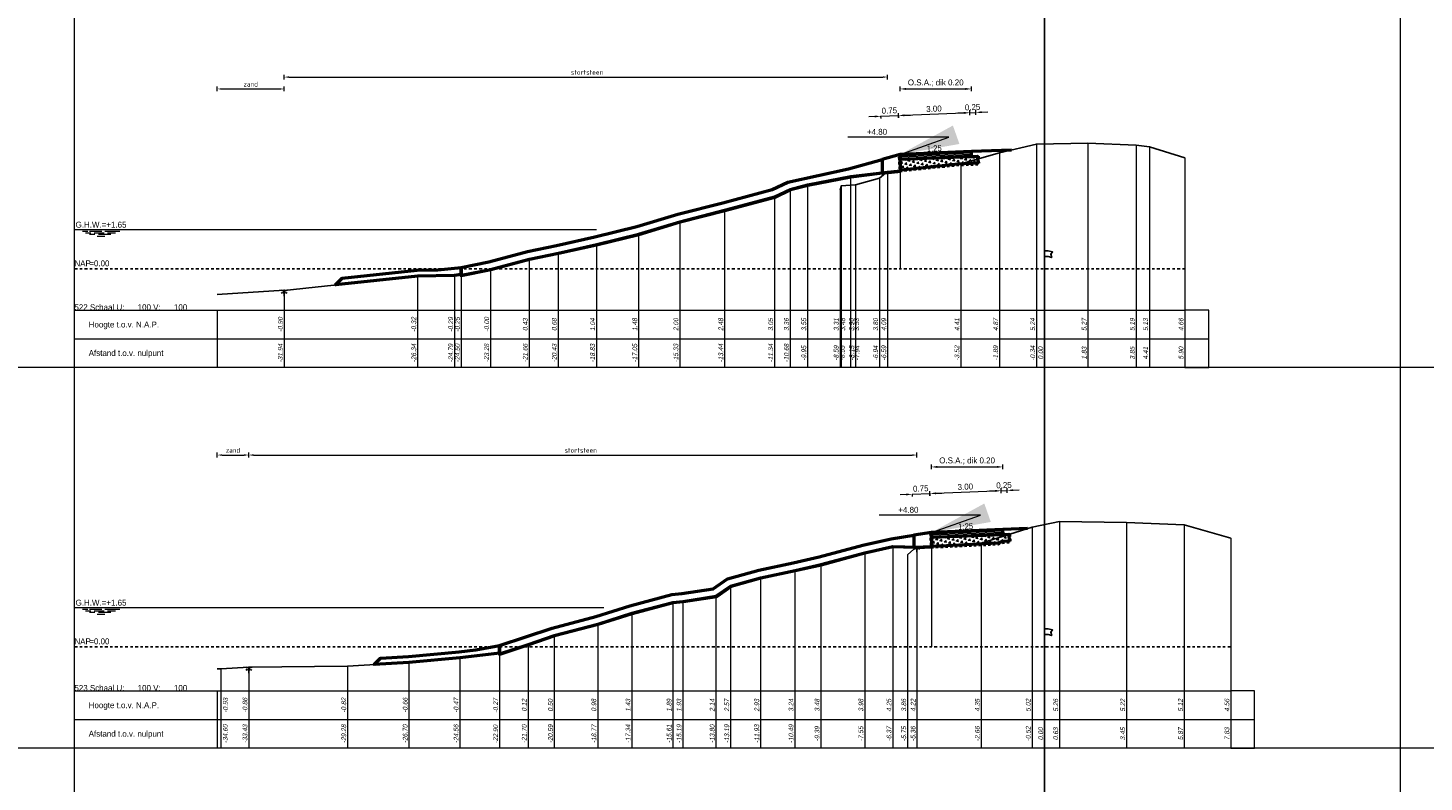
# Model space of a CAD drawing. Header units: metres. Extents: x 1155 to 1506, y 1546 to 1980.
# Tile 4 of 27: x 1250 to 1309, y 1627 to 1658. Entities that reach past the tile are written whole.
import ezdxf
from ezdxf.enums import TextEntityAlignment as Align

# ---------------------------------------------------------------- set-up
doc = ezdxf.new("R2010")
doc.units = ezdxf.units.M
doc.header["$LTSCALE"] = 0.1
doc.linetypes.add('geotextiel', pattern=[0.2, -0.1, 0.1])
doc.linetypes.add('NAP', pattern=[20, 12.5, -2.5, 2.5, -2.5])
for name, color, linetype in [('758', 7, 'Continuous'), ('BS-STORTSTEEN', 6, 'Continuous'), ('BS-ZANDLIJN', 32, 'Continuous'), ('THEORETISCHE_NULLIJN', 255, 'Continuous')]:
    doc.layers.add(name, color=color, linetype=linetype)
for name, color, linetype, lineweight in [('DP-BS-Maatvoering', 2, 'Continuous', 0), ('DP-BS-Matenbalk_verlenglijnen', 253, 'Continuous', 0), ('DP-BS-profiel', 2, 'Continuous', 25), ('DP-Matenbalk', 1, 'Continuous', 18), ('DP-Matenbalk_bestaandehoogten', 6, 'Continuous', 25), ('DP-Matenbalk_teksten', 7, 'Continuous', 25), ('DP-NAP-lijn', 6, 'NAP', 25), ('DP-NW-arcering_asfalt', 1, 'Continuous', 18), ('DP-NW-arcering_funderingslaag', 211, 'Continuous', 13), ('DP-NW-geotextiel', 3, 'geotextiel', 35), ('DP-NW-Maatvoering', 7, 'Continuous', 35), ('DP-NW-Matenbalk_verlenglijnen', 135, 'Continuous', 0), ('DP-NW-profiel', 4, 'Continuous', 50), ('DP-waterlijn', 1, 'Continuous', 13), ('DP-Waterlijn_tekst', 7, 'Continuous', 35), ('maatvoering-leadr', 7, 'Continuous', 30), ('maatvoering-lin', 7, 'Continuous', 20), ('TL-2.5mm Tekst', 7, 'Continuous', 25)]:
    doc.layers.add(name, color=color, linetype=linetype, lineweight=lineweight)
doc.styles.add('bestomschr', font='isocp.shx', dxfattribs={"width": 0.96})
doc.styles.add('dp-besthgt', font='StagCAD.ttf', dxfattribs={"oblique": 10, "height": 0.2})
doc.styles.add('GM25mm', font='StagCAD.ttf', dxfattribs={"width": 0.96, "height": 2.5})
doc.styles.add('StagCAD', font='StagCAD.ttf')
doc.dimstyles.new('best-maatv', dxfattribs={"dimscale": 0.1, "dimtxt": 2, "dimasz": 2, "dimexe": 1, "dimexo": 0, "dimgap": 1, "dimtad": 1, "dimrnd": 0.001, "dimzin": 1, "dimdsep": 46, "dimtxsty": 'bestomschr', "dimcen": 0.09, "dimclrd": 212, "dimclre": 212, "dimclrt": 2, "dimazin": 0, "dimtfac": 1, "dimtix": 1, "dimtmove": 0, "dimatfit": 3, "dimfxl": 1, "dimfxlon": 1, "dimtvp": 0.83, "dimtolj": 1, "dimtzin": 0, "dimlwd": 9, "dimlwe": 9, "dimarcsym": 0})
doc.dimstyles.new('GM-maatvoering', dxfattribs={"dimtxt": 2.5, "dimasz": 2.5, "dimexe": 1, "dimexo": 0, "dimgap": 1, "dimtad": 1, "dimrnd": 0.001, "dimzin": 1, "dimdsep": 46, "dimtxsty": 'StagCAD', "dimcen": 0.09, "dimclrd": 1, "dimclre": 1, "dimclrt": 7, "dimazin": 0, "dimtfac": 1, "dimtix": 1, "dimtmove": 0, "dimatfit": 3, "dimfxl": 1, "dimfxlon": 1, "dimtvp": 0.83, "dimtolj": 1, "dimtzin": 0, "dimlwd": 15, "dimlwe": 15, "dimarcsym": 0})

# ---------------------------------------------------------------- blocks, each defined once
blk = doc.blocks.new('83')
at = {"layer": '758'}
for points in [[(-0.156, 0), (-0.078, -0.039)], [(-0.078, -0.039), (0, 0)], [(0, 0), (0.078, -0.039)], [(0, 0), (0, -0.312)], [(0.078, -0.039), (0.156, 0)], [(-0.156, -0.156), (-0.078, -0.117)], [(0, -0.156), (-0.078, -0.117)], [(0.078, -0.117), (0, -0.156)], [(0.078, -0.117), (0.156, -0.156)]]:
    blk.add_lwpolyline(points, dxfattribs=at)
blk = doc.blocks.new('*D99')
at = {"layer": 'Defpoints', "color": 0, "transparency": 16777216}
for p in [(1287.195, 1640.465), (1287.195, 1636.628), (1259.125, 1631.55)]:
    blk.add_point(p, dxfattribs=at)
at = {"layer": 'DP-BS-Maatvoering', "color": 212, "lineweight": 9, "transparency": 16777216}
for p, q in [((1259.125, 1640.365), (1259.125, 1640.565)), ((1259.325, 1640.465), (1286.995, 1640.465)), ((1287.195, 1640.365), (1287.195, 1640.565))]:
    blk.add_line(p, q, dxfattribs=at)
at = {"layer": 'DP-BS-Maatvoering', "color": 212, "transparency": 16777216}
for points in [[(1259.325, 1640.498), (1259.325, 1640.431), (1259.125, 1640.465)], [(1286.995, 1640.498), (1286.995, 1640.431), (1287.195, 1640.465)]]:
    blk.add_solid(points, dxfattribs=at)
at = {"layer": 'DP-BS-Maatvoering', "color": 2, "transparency": 16777216, "insert": (1273.07, 1640.665), "char_height": 0.2, "attachment_point": 5, "style": 'bestomschr'}
blk.add_mtext('\\A1;stortsteen', dxfattribs=at)
blk = doc.blocks.new('*D98')
at = {"layer": 'Defpoints', "color": 0, "transparency": 16777216}
for p in [(1259.125, 1640.465), (1257.8, 1631.479), (1259.125, 1631.55)]:
    blk.add_point(p, dxfattribs=at)
at = {"layer": 'DP-BS-Maatvoering', "color": 212, "lineweight": 9, "transparency": 16777216}
for p, q in [((1257.8, 1640.365), (1257.8, 1640.565)), ((1258, 1640.465), (1258.925, 1640.465)), ((1259.125, 1640.365), (1259.125, 1640.565))]:
    blk.add_line(p, q, dxfattribs=at)
at = {"layer": 'DP-BS-Maatvoering', "color": 212, "transparency": 16777216}
for points in [[(1258, 1640.498), (1258, 1640.431), (1257.8, 1640.465)], [(1258.925, 1640.498), (1258.925, 1640.431), (1259.125, 1640.465)]]:
    blk.add_solid(points, dxfattribs=at)
at = {"layer": 'DP-BS-Maatvoering', "color": 2, "transparency": 16777216, "insert": (1258.462, 1640.665), "char_height": 0.2, "attachment_point": 5, "style": 'bestomschr'}
blk.add_mtext('\\A1;zand', dxfattribs=at)
blk = doc.blocks.new('*D97')
at = {"layer": 'Defpoints', "color": 0, "transparency": 16777216}
for p in [(1285.964, 1656.351), (1285.964, 1652.384), (1260.611, 1647.391)]:
    blk.add_point(p, dxfattribs=at)
at = {"layer": 'DP-BS-Maatvoering', "color": 212, "lineweight": 9, "transparency": 16777216}
for p, q in [((1260.611, 1656.251), (1260.611, 1656.451)), ((1285.964, 1656.251), (1285.964, 1656.451)), ((1260.811, 1656.351), (1285.764, 1656.351))]:
    blk.add_line(p, q, dxfattribs=at)
at = {"layer": 'DP-BS-Maatvoering', "color": 212, "transparency": 16777216}
for points in [[(1260.811, 1656.384), (1260.811, 1656.317), (1260.611, 1656.351)], [(1285.764, 1656.384), (1285.764, 1656.317), (1285.964, 1656.351)]]:
    blk.add_solid(points, dxfattribs=at)
at = {"layer": 'DP-BS-Maatvoering', "color": 2, "transparency": 16777216, "insert": (1273.335, 1656.551), "char_height": 0.2, "attachment_point": 5, "style": 'bestomschr'}
blk.add_mtext('\\A1;stortsteen', dxfattribs=at)
blk = doc.blocks.new('*D96')
at = {"layer": 'Defpoints', "color": 0, "transparency": 16777216}
for p in [(1260.611, 1655.851), (1257.8, 1647.217), (1260.611, 1647.391)]:
    blk.add_point(p, dxfattribs=at)
at = {"layer": 'DP-BS-Maatvoering', "color": 212, "lineweight": 9, "transparency": 16777216}
for p, q in [((1257.8, 1655.751), (1257.8, 1655.951)), ((1258, 1655.851), (1260.411, 1655.851)), ((1260.611, 1655.751), (1260.611, 1655.951))]:
    blk.add_line(p, q, dxfattribs=at)
at = {"layer": 'DP-BS-Maatvoering', "color": 212, "transparency": 16777216}
for points in [[(1258, 1655.884), (1258, 1655.817), (1257.8, 1655.851)], [(1260.411, 1655.884), (1260.411, 1655.817), (1260.611, 1655.851)]]:
    blk.add_solid(points, dxfattribs=at)
at = {"layer": 'DP-BS-Maatvoering', "color": 2, "transparency": 16777216, "insert": (1259.205, 1656.051), "char_height": 0.2, "attachment_point": 5, "style": 'bestomschr'}
blk.add_mtext('\\A1;zand', dxfattribs=at)
blk = doc.blocks.new('131', base_point=(1177.325884, 0))
at = {"layer": 'THEORETISCHE_NULLIJN'}
blk.add_lwpolyline([(1177.325884, 0), (1177.325884, 0.5), (1177.450884, 0.5), (1177.607134, 0.46875), (1177.544634, 0.40625), (1177.575884, 0.3125), (1177.450884, 0.34375), (1177.325884, 0.34375)], dxfattribs=at)
blk = doc.blocks.new('*D52')
at = {"layer": 'Defpoints', "color": 0, "transparency": 16777216}
for p in [(2.932, 6.557), (0, 4.8), (2.998, 4.92)]:
    blk.add_point(p, dxfattribs=at)
at = {"layer": 'maatvoering-lin', "color": 1, "lineweight": 15, "transparency": 16777216}
for p, q in [((-0.061, 6.337), (-0.069, 6.537)), ((0.184, 6.447), (2.682, 6.547)), ((2.936, 6.457), (2.928, 6.657))]:
    blk.add_line(p, q, dxfattribs=at)
at = {"layer": 'maatvoering-lin', "color": 1, "transparency": 16777216}
for points in [[(0.183, 6.489), (0.186, 6.406), (-0.065, 6.437)], [(2.681, 6.589), (2.684, 6.506), (2.932, 6.557)]]:
    blk.add_solid(points, dxfattribs=at)
at = {"layer": 'maatvoering-lin', "color": 7, "transparency": 16777216, "insert": (1.424, 6.722), "char_height": 0.25, "attachment_point": 5, "rotation": 2.29061, "style": 'StagCAD'}
blk.add_mtext('\\A1;3.00', dxfattribs=at)
blk = doc.blocks.new('*D53')
at = {"layer": 'Defpoints', "color": 0, "transparency": 16777216}
for p in [(3.182, 6.567), (3.006, 4.72), (3.255, 4.73)]:
    blk.add_point(p, dxfattribs=at)
at = {"layer": 'maatvoering-lin', "color": 1, "lineweight": 15, "transparency": 16777216}
for p, q in [((2.682, 6.547), (2.433, 6.537)), ((2.936, 6.457), (2.928, 6.657)), ((2.932, 6.557), (3.182, 6.567)), ((3.186, 6.467), (3.178, 6.667)), ((3.432, 6.577), (3.682, 6.587))]:
    blk.add_line(p, q, dxfattribs=at)
at = {"layer": 'maatvoering-lin', "color": 1, "transparency": 16777216}
for points in [[(2.681, 6.589), (2.684, 6.506), (2.932, 6.557)], [(3.43, 6.619), (3.433, 6.536), (3.182, 6.567)]]:
    blk.add_solid(points, dxfattribs=at)
at = {"layer": 'maatvoering-lin', "color": 7, "transparency": 16777216, "insert": (3.048, 6.787), "char_height": 0.25, "attachment_point": 5, "rotation": 2.29061, "style": 'StagCAD'}
blk.add_mtext('\\A1;0.25', dxfattribs=at)
blk = doc.blocks.new('*D54')
at = {"layer": 'Defpoints', "color": 0, "transparency": 16777216}
for p in [(2.998, 7.555), (0, 4.8), (2.998, 4.92)]:
    blk.add_point(p, dxfattribs=at)
at = {"layer": 'DP-NW-Maatvoering', "color": 1, "lineweight": 15, "transparency": 16777216}
for p, q in [((0, 7.455), (0, 7.655)), ((2.998, 7.455), (2.998, 7.655)), ((0.25, 7.555), (2.748, 7.555))]:
    blk.add_line(p, q, dxfattribs=at)
at = {"layer": 'DP-NW-Maatvoering', "color": 1, "transparency": 16777216}
for points in [[(0.25, 7.597), (0.25, 7.513), (0, 7.555)], [(2.748, 7.597), (2.748, 7.513), (2.998, 7.555)]]:
    blk.add_solid(points, dxfattribs=at)
at = {"layer": 'DP-NW-Maatvoering', "color": 7, "transparency": 16777216, "insert": (1.499, 7.805), "char_height": 0.25, "attachment_point": 5, "style": 'StagCAD'}
blk.add_mtext('\\A1;O.S.A.; dik 0.20 ', dxfattribs=at)
blk = doc.blocks.new('*D55')
at = {"layer": 'Defpoints', "color": 0, "transparency": 16777216}
for p in [(-0.815, 6.407), (-0.065, 6.437), (-0.065, 6.437)]:
    blk.add_point(p, dxfattribs=at)
at = {"layer": 'maatvoering-lin', "color": 1, "lineweight": 15, "transparency": 16777216}
for p, q in [((0.184, 6.447), (0.434, 6.457)), ((-1.065, 6.397), (-1.314, 6.387)), ((-0.815, 6.407), (-0.065, 6.437)), ((-0.815, 6.407), (-0.811, 6.308)), ((-0.065, 6.437), (-0.061, 6.337))]:
    blk.add_line(p, q, dxfattribs=at)
at = {"layer": 'maatvoering-lin', "color": 1, "transparency": 16777216}
for points in [[(0.183, 6.489), (0.186, 6.406), (-0.065, 6.437)], [(-1.066, 6.439), (-1.063, 6.356), (-0.815, 6.407)]]:
    blk.add_solid(points, dxfattribs=at)
at = {"layer": 'maatvoering-lin', "color": 7, "transparency": 16777216, "insert": (-0.449, 6.647), "char_height": 0.25, "attachment_point": 5, "rotation": 2.29061, "style": 'StagCAD'}
blk.add_mtext('\\A1;0.75', dxfattribs=at)
blk = doc.blocks.new('*U24')
at = {"layer": 'DP-NAP-lijn'}
blk.add_line((0, 0), (466.53, 0), dxfattribs=at)
at = {"layer": 'DP-waterlijn'}
for p, q in [((0, 16.5), (219.36, 16.5)), ((3.38, 15.8), (5.63, 15.8)), ((4.71, 15.1), (6.95, 15.1)), ((6.33, 15.8), (11.56, 15.8)), ((8.57, 14.4), (6.38, 14.4)), ((8.25, 15.1), (12.51, 15.1)), ((9.6, 13.7), (12.74, 13.7)), ((15.31, 14.4), (10.04, 14.4)), ((12.73, 15.8), (19.08, 15.8)), ((13.84, 15.1), (17.21, 15.1))]:
    blk.add_line(p, q, dxfattribs=at)
at = {"layer": 'DP-NAP-lijn', "style": 'StagCAD'}
blk.add_text('NAP', height=2.5, dxfattribs=at).set_placement((0, 1))
blk.add_attdef('NAPLIJN', (6.25, 1), '', height=2.5, dxfattribs=at)
at = {"layer": 'DP-Waterlijn_tekst', "style": 'StagCAD'}
blk.add_attdef('WP', text='', height=2.5, dxfattribs=at).set_placement((11.17, 16.5), align=Align.BOTTOM_CENTER)
blk = doc.blocks.new('*U23')
at = {"layer": 'DP-NAP-lijn'}
blk.add_line((0, 0), (485.8, 0), dxfattribs=at)
at = {"layer": 'DP-waterlijn'}
for p, q in [((0, 16.5), (222.4, 16.5)), ((3.38, 15.8), (5.63, 15.8)), ((4.71, 15.1), (6.95, 15.1)), ((6.33, 15.8), (11.56, 15.8)), ((8.57, 14.4), (6.38, 14.4)), ((8.25, 15.1), (12.51, 15.1)), ((9.6, 13.7), (12.74, 13.7)), ((15.31, 14.4), (10.04, 14.4)), ((12.73, 15.8), (19.08, 15.8)), ((13.84, 15.1), (17.21, 15.1))]:
    blk.add_line(p, q, dxfattribs=at)
at = {"layer": 'DP-NAP-lijn', "style": 'StagCAD'}
blk.add_text('NAP', height=2.5, dxfattribs=at).set_placement((0, 1))
blk.add_attdef('NAPLIJN', (6.25, 1), '', height=2.5, dxfattribs=at)
at = {"layer": 'DP-Waterlijn_tekst', "style": 'StagCAD'}
blk.add_attdef('WP', text='', height=2.5, dxfattribs=at).set_placement((11.17, 16.5), align=Align.BOTTOM_CENTER)
blk = doc.blocks.new('dwp2')
at = {"layer": 'DP-NW-arcering_asfalt'}
for points in [[(0.002, 4.75), (3.002, 4.87)], [(0.004, 4.7), (3.004, 4.82)], [(0.006, 4.65), (3.006, 4.77)]]:
    blk.add_lwpolyline(points, dxfattribs=at)
at = {"layer": 'DP-NW-Matenbalk_verlenglijnen'}
blk.add_line((0, 4.8), (0, 0), dxfattribs=at)
at = {"layer": 'DP-NW-profiel'}
blk.add_lwpolyline([(3.008, 4.72), (3, 4.92), (0, 4.8), (0.008, 4.6)], close=True, dxfattribs=at)
at = {"layer": 'maatvoering-leadr', "color": 7, "insert": (-0.544, 5.624), "char_height": 0.25, "attachment_point": 9, "style": 'StagCAD'}
blk.add_mtext('\\A1;+4.80', dxfattribs=at)
at = {"layer": 'TL-2.5mm Tekst', "style": 'GM25mm', "width": 0.96}
blk.add_text('1:25', height=0.25, rotation=2.29061, dxfattribs=at).set_placement((1.446, 4.858), align=Align.BOTTOM_CENTER)
at = {"layer": 'DP-NW-Maatvoering'}
dim = blk.add_linear_dim(base=(2.998, 7.555), p1=(0, 4.8), p2=(2.998, 4.92), text='O.S.A.; dik 0.20 ', dimstyle='GM-maatvoering', dxfattribs=at)
dim.commit()
dim.dimension.update_dxf_attribs({"geometry": '*D54', "text_midpoint": (1.499, 7.805)})
at = {"layer": 'maatvoering-lin'}
for p1, p2, distance, picture, middle in [((-0.815, 6.407), (-0.065, 6.437), 0, '*D55', (-0.449, 6.647)), ((0, 4.8), (2.998, 4.92), 1.639, '*D52', (1.424, 6.722))]:
    dim = blk.add_aligned_dim(p1=p1, p2=p2, distance=distance, dimstyle='GM-maatvoering', dxfattribs=at)
    dim.commit()
    dim.dimension.update_dxf_attribs({"geometry": picture, "text_midpoint": middle})
dim = blk.add_aligned_dim(p1=(3.006, 4.72), p2=(3.255, 4.73), distance=1.839, dimstyle='GM-maatvoering', override={"dimtad": 3}, dxfattribs=at)
dim.commit()
dim.dimension.update_dxf_attribs({"geometry": '*D53', "text_midpoint": (3.048, 6.787)})
at = {"layer": 'maatvoering-leadr', "annotation_type": 0, "has_hookline": 1, "hookline_direction": 1, "text_width": 0.75}
blk.add_leader([(0, 4.8), (2.056, 5.524), (-0.444, 5.524)], dimstyle='GM-maatvoering', override={"dimscale": 0, "dimgap": 1, "dimtad": 1}, dxfattribs=at)

msp = doc.modelspace()

# ---------------------------------------------------------------- hatches: boundary and pattern name
at = {"layer": 'DP-NW-arcering_funderingslaag'}
h = msp.add_hatch(dxfattribs=at)
h.set_pattern_fill('TRIANG', color=256, scale=0.02, angle=45)
h.set_pattern_definition([(105, (-5.18502, 0), (-0.18400887, 0.049305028), [0.09525, -0.09525]), (165, (-5.18502, 0), (-0.134703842, -0.134703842), [0.09525, -0.09525]), (45, (-5.27703, 0.02465), (-0.049305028, 0.18400887), [0.09525, -0.09525])])
h.paths.add_polyline_path([(1286.512, 1652.441), (1286.493, 1652.896), (1289.491, 1653.016), (1289.743, 1653.026), (1289.755, 1652.726), (1288.907, 1652.692)])
h = msp.add_hatch(dxfattribs=at)
h.set_pattern_fill('TRIANG', color=256, scale=0.02, angle=45)
h.set_pattern_definition([(105, (-22.64123, 0), (-0.18400887, 0.049305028), [0.09525, -0.09525]), (165, (-22.64123, 0), (-0.134703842, -0.134703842), [0.09525, -0.09525]), (45, (-22.73324, 0.02465), (-0.049305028, 0.18400887), [0.09525, -0.09525])])
h.paths.add_polyline_path([(1287.828, 1636.629), (1287.812, 1637.01), (1290.81, 1637.13), (1291.062, 1637.14), (1291.074, 1636.84), (1290.829, 1636.83), (1290.594, 1636.756), (1287.895, 1636.628)])

# ---------------------------------------------------------------- linework, layer by layer
at = {"layer": 'BS-STORTSTEEN'}
for points in [[(1260.611, 1647.382), (1266.218, 1647.979), (1267.769, 1648.01), (1268.05, 1648.047), (1269.277, 1648.291), (1270.9, 1648.728), (1272.12, 1648.978), (1273.726, 1649.339), (1275.504, 1649.775), (1277.229, 1650.297), (1279.115, 1650.779), (1281.211, 1651.343), (1281.871, 1651.656), (1282.603, 1651.844), (1284.404, 1652.199), (1285.964, 1652.384)], [(1259.125, 1631.55), (1263.275, 1631.59), (1265.855, 1631.751), (1267.994, 1631.94), (1269.655, 1632.14), (1270.857, 1632.534), (1271.96, 1632.908), (1273.783, 1633.392), (1275.216, 1633.844), (1276.944, 1634.302), (1277.361, 1634.343), (1278.753, 1634.555), (1279.366, 1634.982), (1280.627, 1635.336), (1282.066, 1635.647), (1283.159, 1635.89), (1285.001, 1636.389), (1286.182, 1636.656), (1287.195, 1636.628)]]:
    msp.add_lwpolyline(points, dxfattribs=at)
at = {"layer": 'BS-ZANDLIJN'}
for points in [[(1257.8, 1647.217), (1260.611, 1647.391)], [(1257.8, 1631.479), (1257.95, 1631.479), (1259.125, 1631.55)]]:
    msp.add_lwpolyline(points, dxfattribs=at)
at = {"layer": 'Defpoints', "color": 5}
msp.add_lwpolyline([(1292.557, 1545.747), (1292.557, 1980.151)], dxfattribs=at)
at = {"layer": 'Defpoints', "color": 143, "lineweight": 0, "ltscale": 5, "flags": 128}
msp.add_lwpolyline([(1251.8, 1690.593), (1307.5, 1690.593), (1307.5, 1610.593), (1251.8, 1610.593)], close=True, dxfattribs=at)
at = {"layer": 'Defpoints', "color": 250, "lineweight": 0}
for points in [[(1339.966, 1644.151), (1208.8, 1644.151)], [(1339.966, 1628.151), (1208.8, 1628.151)]]:
    msp.add_lwpolyline(points, dxfattribs=at)
at = {"layer": 'DP-BS-Matenbalk_verlenglijnen'}
for points in [[(1292.217, 1653.534), (1292.217, 1644.151)], [(1294.381, 1653.566), (1294.381, 1644.151)], [(1290.662, 1653.163), (1290.662, 1644.151)], [(1296.403, 1653.484), (1296.403, 1644.151)], [(1296.963, 1653.425), (1296.963, 1644.151)], [(1298.452, 1652.952), (1298.452, 1644.151)], [(1285.964, 1652.384), (1285.964, 1644.151)], [(1289.036, 1652.706), (1289.036, 1644.151)], [(1282.603, 1651.844), (1282.603, 1644.151)], [(1284.009, 1651.773), (1284.009, 1644.151)], [(1284.404, 1652.199), (1284.404, 1644.151)], [(1284.616, 1651.822), (1284.616, 1644.151)], [(1285.618, 1652.096), (1285.618, 1644.151)], [(1281.211, 1651.343), (1281.211, 1644.151)], [(1281.871, 1651.656), (1281.871, 1644.151)], [(1283.963, 1651.606), (1283.963, 1644.151)], [(1279.115, 1650.779), (1279.115, 1644.151)], [(1277.229, 1650.297), (1277.229, 1644.151)], [(1275.504, 1649.775), (1275.504, 1644.151)], [(1272.12, 1648.978), (1272.12, 1644.151)], [(1273.726, 1649.339), (1273.726, 1644.151)], [(1269.277, 1648.291), (1269.277, 1644.151)], [(1270.9, 1648.728), (1270.9, 1644.151)], [(1292.557, 1648.296), (1292.557, 1644.151)], [(1266.218, 1647.979), (1266.218, 1644.151)], [(1267.769, 1648.01), (1267.769, 1644.151)], [(1268.05, 1648.047), (1268.05, 1644.151)], [(1260.611, 1647.391), (1260.611, 1644.151)], [(1260.611, 1647.382), (1260.611, 1644.151)], [(1293.187, 1637.674), (1293.187, 1628.151)], [(1292.031, 1637.433), (1292.031, 1628.151)], [(1296, 1637.626), (1296, 1628.151)], [(1298.427, 1637.531), (1298.427, 1628.151)], [(1286.182, 1636.656), (1286.182, 1628.151)], [(1287.195, 1636.628), (1287.195, 1628.151)], [(1289.894, 1636.756), (1289.894, 1628.151)], [(1300.379, 1636.972), (1300.379, 1628.151)], [(1285.001, 1636.389), (1285.001, 1628.151)], [(1286.801, 1636.269), (1286.801, 1628.151)], [(1280.627, 1635.336), (1280.627, 1628.151)], [(1282.066, 1635.647), (1282.066, 1628.151)], [(1283.159, 1635.89), (1283.159, 1628.151)], [(1279.366, 1634.982), (1279.366, 1628.151)], [(1276.944, 1634.302), (1276.944, 1628.151)], [(1277.361, 1634.343), (1277.361, 1628.151)], [(1278.753, 1634.555), (1278.753, 1628.151)], [(1275.216, 1633.844), (1275.216, 1628.151)], [(1273.783, 1633.392), (1273.783, 1628.151)], [(1270.857, 1632.534), (1270.857, 1628.151)], [(1271.96, 1632.908), (1271.96, 1628.151)], [(1292.557, 1632.41), (1292.557, 1628.151)], [(1267.994, 1631.94), (1267.994, 1628.151)], [(1269.655, 1632.14), (1269.655, 1628.151)], [(1257.95, 1631.479), (1257.95, 1628.151)], [(1259.125, 1631.55), (1259.125, 1628.151)], [(1263.275, 1631.59), (1263.275, 1628.151)], [(1265.855, 1631.751), (1265.855, 1628.151)]]:
    msp.add_lwpolyline(points, dxfattribs=at)
at = {"layer": 'DP-BS-profiel'}
for points in [[(1283.963, 1651.606), (1284.009, 1651.773), (1284.616, 1651.822), (1285.618, 1652.096), (1285.964, 1652.384), (1289.036, 1652.706), (1290.662, 1653.163), (1292.217, 1653.534), (1294.381, 1653.566), (1296.403, 1653.484), (1296.963, 1653.425), (1298.452, 1652.952)], [(1286.801, 1636.269), (1287.195, 1636.628), (1289.894, 1636.756), (1292.031, 1637.433), (1293.187, 1637.674), (1296, 1637.626), (1298.427, 1637.531), (1300.379, 1636.972)]]:
    msp.add_lwpolyline(points, dxfattribs=at)
at = {"layer": 'DP-Matenbalk'}
for points in [[(1257.8, 1644.151), (1251.8, 1644.151), (1251.8, 1646.551), (1257.8, 1646.551)], [(1257.8, 1646.551), (1298.452, 1646.551)], [(1257.8, 1646.551), (1257.8, 1644.151)], [(1298.452, 1644.151), (1299.452, 1644.151), (1299.452, 1646.551), (1298.452, 1646.551)], [(1251.8, 1645.351), (1257.8, 1645.351)], [(1257.8, 1645.351), (1298.452, 1645.351)], [(1298.452, 1645.351), (1299.452, 1645.351)], [(1298.452, 1644.151), (1257.8, 1644.151)], [(1257.8, 1628.151), (1251.8, 1628.151), (1251.8, 1630.551), (1257.8, 1630.551)], [(1257.8, 1630.551), (1300.379, 1630.551)], [(1257.8, 1630.551), (1257.8, 1628.151)], [(1300.379, 1628.151), (1301.379, 1628.151), (1301.379, 1630.551), (1300.379, 1630.551)], [(1251.8, 1629.351), (1257.8, 1629.351)], [(1257.8, 1629.351), (1300.379, 1629.351)], [(1300.379, 1629.351), (1301.379, 1629.351)], [(1300.379, 1628.151), (1257.8, 1628.151)]]:
    msp.add_lwpolyline(points, dxfattribs=at)
at = {"layer": 'DP-NW-geotextiel', "ltscale": 10, "flags": 128}
for points in [[(1289.793, 1653.028), (1289.807, 1652.678), (1288.917, 1652.643), (1286.464, 1652.386), (1286.436, 1653.082)], [(1291.112, 1637.142), (1291.126, 1636.792), (1290.838, 1636.78), (1290.603, 1636.706), (1287.896, 1636.577), (1287.78, 1636.581), (1287.755, 1637.202)]]:
    msp.add_lwpolyline(points, dxfattribs=at)
at = {"layer": 'DP-NW-profiel'}
for points in [[(1286.513, 1652.398), (1286.493, 1652.896), (1286.485, 1653.096), (1285.741, 1652.891), (1285.741, 1652.307)], [(1286.512, 1652.441), (1286.493, 1652.896), (1289.491, 1653.016), (1289.743, 1653.026), (1289.755, 1652.726), (1288.907, 1652.692)], [(1268.05, 1648.047), (1267.769, 1648.01), (1266.218, 1647.979), (1262.771, 1647.612), (1263.053, 1647.893), (1266.202, 1648.228), (1267.07, 1648.244), (1268.05, 1648.352)], [(1287.829, 1636.608), (1287.812, 1637.01), (1287.804, 1637.21), (1287.06, 1637.094), (1287.06, 1636.581), (1287.196, 1636.577)], [(1287.828, 1636.629), (1287.812, 1637.01), (1290.81, 1637.13), (1291.062, 1637.14), (1291.074, 1636.84), (1290.829, 1636.83), (1290.594, 1636.756), (1287.895, 1636.628)], [(1269.655, 1632.14), (1267.994, 1631.94), (1265.855, 1631.751), (1264.392, 1631.659), (1264.66, 1631.926), (1265.836, 1632), (1267.968, 1632.188), (1268.664, 1632.272), (1269.655, 1632.455)]]:
    msp.add_lwpolyline(points, close=True, dxfattribs=at)
for points in [[(1291.166, 1653.283), (1289.485, 1653.216)], [(1285.741, 1652.307), (1284.412, 1652.149), (1282.614, 1651.795), (1281.888, 1651.608), (1281.228, 1651.295), (1279.128, 1650.73), (1277.243, 1650.248), (1275.517, 1649.726), (1273.738, 1649.29), (1272.131, 1648.929), (1270.912, 1648.679), (1269.289, 1648.242), (1268.05, 1647.996), (1268.05, 1648.352), (1269.209, 1648.583), (1270.831, 1649.02), (1272.057, 1649.271), (1273.658, 1649.631), (1275.425, 1650.064), (1277.149, 1650.586), (1279.039, 1651.069), (1281.106, 1651.625), (1281.768, 1651.939), (1284.325, 1652.488), (1285.741, 1652.891)], [(1287.06, 1636.581), (1286.187, 1636.605), (1285.013, 1636.34), (1283.171, 1635.841), (1282.077, 1635.598), (1280.639, 1635.287), (1279.388, 1634.936), (1278.772, 1634.507), (1277.367, 1634.293), (1276.953, 1634.252), (1275.23, 1633.795), (1273.797, 1633.343), (1271.974, 1632.86), (1270.872, 1632.486), (1269.655, 1632.087), (1269.655, 1632.455), (1270.762, 1632.818), (1271.873, 1633.195), (1273.7, 1633.68), (1275.132, 1634.132), (1276.891, 1634.598), (1277.323, 1634.64), (1278.639, 1634.841), (1279.236, 1635.257), (1280.555, 1635.627), (1282.002, 1635.94), (1283.088, 1636.181), (1284.929, 1636.68), (1286.111, 1636.947), (1287.06, 1637.094)], [(1291.836, 1637.371), (1290.804, 1637.33)]]:
    msp.add_lwpolyline(points, dxfattribs=at)

# ---------------------------------------------------------------- block references
at = {"layer": '758', "xscale": 0.8, "yscale": 0.8, "zscale": 0.8}
for p in [(1260.611, 1647.391), (1287.195, 1636.628), (1259.125, 1631.55)]:
    msp.add_blockref('83', p, dxfattribs=at)
at = {"layer": 'DP-NAP-lijn', "xscale": 0.1, "yscale": 0.1, "zscale": 0.1}
for name, p in [('*U24', (1251.8, 1648.296)), ('*U23', (1251.8, 1632.41))]:
    msp.add_blockref(name, p, dxfattribs=at).add_auto_attribs({'WP': 'G.H.W.=+1.65', 'NAPLIJN': '=0.00'})
at = {"layer": 'DP-NW-profiel'}
for p in [(1286.485, 1648.296), (1287.804, 1632.41)]:
    msp.add_blockref('dwp2', p, dxfattribs=at)
at = {"layer": 'THEORETISCHE_NULLIJN', "xscale": 1.199999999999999, "yscale": 1.5, "zscale": 1.199999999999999}
for p in [(1292.557, 1648.296), (1292.557, 1632.41)]:
    msp.add_blockref('131', p, dxfattribs=at)

# ---------------------------------------------------------------- texts
at = {"layer": 'DP-Matenbalk_bestaandehoogten', "style": 'dp-besthgt', "oblique": 10}
for s, p in [('-0.90', (1260.611, 1645.951)), ('-0.32', (1266.218, 1645.951)), ('-0.29', (1267.769, 1645.951)), ('-0.25', (1268.05, 1645.951)), ('-0.00', (1269.277, 1645.951)), ('0.43', (1270.9, 1645.951)), ('0.68', (1272.12, 1645.951)), ('1.04', (1273.729, 1645.951)), ('1.48', (1275.504, 1645.951)), ('2.00', (1277.229, 1645.951)), ('2.48', (1279.115, 1645.951)), ('3.05', (1281.211, 1645.951)), ('3.36', (1281.871, 1645.951)), ('3.55', (1282.603, 1645.951)), ('3.31', (1283.963, 1645.951)), ('3.48', (1284.24, 1645.951)), ('3.90', (1284.606, 1645.942)), ('3.53', (1284.821, 1645.951)), ('3.80', (1285.618, 1645.951)), ('4.09', (1285.964, 1645.951)), ('4.41', (1289.036, 1645.951)), ('4.87', (1290.662, 1645.951)), ('5.24', (1292.217, 1645.951)), ('5.27', (1294.381, 1645.951)), ('5.19', (1296.403, 1645.951)), ('5.13', (1296.963, 1645.951)), ('4.66', (1298.452, 1645.951)), ('-31.94', (1260.611, 1644.751)), ('-31.94', (1260.611, 1644.751)), ('-26.34', (1266.218, 1644.751)), ('-24.79', (1267.769, 1644.751)), ('-24.50', (1268.05, 1644.751)), ('-23.28', (1269.277, 1644.751)), ('-21.66', (1270.9, 1644.751)), ('-20.43', (1272.12, 1644.751)), ('-18.83', (1273.726, 1644.751)), ('-17.05', (1275.504, 1644.751)), ('-15.33', (1277.229, 1644.751)), ('-13.44', (1279.115, 1644.751)), ('-11.34', (1281.211, 1644.751)), ('-10.68', (1281.871, 1644.751)), ('-9.95', (1282.603, 1644.751)), ('-8.59', (1283.963, 1644.751)), ('-8.55', (1284.217, 1644.751)), ('-8.15', (1284.62, 1644.751)), ('-7.94', (1284.84, 1644.751)), ('-6.94', (1285.618, 1644.751)), ('-6.59', (1285.964, 1644.751)), ('-3.52', (1289.036, 1644.751)), ('-1.89', (1290.662, 1644.751)), ('-0.34', (1292.217, 1644.751)), ('0.00', (1292.557, 1644.751)), ('1.83', (1294.381, 1644.751)), ('3.85', (1296.403, 1644.751)), ('4.41', (1296.963, 1644.751)), ('5.90', (1298.452, 1644.751)), ('-0.93', (1258.301, 1629.951)), ('-0.86', (1259.125, 1629.951)), ('-0.82', (1263.275, 1629.951)), ('-0.66', (1265.855, 1629.951)), ('-0.47', (1267.994, 1629.951)), ('-0.27', (1269.655, 1629.938)), ('0.12', (1270.857, 1629.951)), ('0.50', (1271.96, 1629.951)), ('0.98', (1273.783, 1629.951)), ('1.43', (1275.216, 1629.951)), ('1.89', (1276.944, 1629.951)), ('1.93', (1277.361, 1629.951)), ('2.14', (1278.753, 1629.951)), ('2.57', (1279.366, 1629.951)), ('2.93', (1280.627, 1629.951)), ('3.24', (1282.066, 1629.951)), ('3.48', (1283.159, 1629.951)), ('3.98', (1285.001, 1629.951)), ('4.25', (1286.182, 1629.951)), ('3.86', (1286.801, 1629.951)), ('4.22', (1287.195, 1629.951)), ('4.35', (1289.894, 1629.951)), ('5.02', (1292.031, 1629.951)), ('5.26', (1293.187, 1629.951)), ('5.22', (1296, 1629.951)), ('5.12', (1298.427, 1629.951)), ('4.56', (1300.379, 1629.951)), ('-34.60', (1258.301, 1628.751)), ('-33.43', (1259.125, 1628.751)), ('-29.28', (1263.275, 1628.751)), ('-26.70', (1265.855, 1628.751)), ('-24.56', (1267.994, 1628.751)), ('-22.90', (1269.654, 1628.737)), ('-21.70', (1270.857, 1628.751)), ('-20.59', (1271.96, 1628.751)), ('-18.77', (1273.783, 1628.751)), ('-17.34', (1275.216, 1628.751)), ('-15.61', (1276.944, 1628.751)), ('-15.19', (1277.361, 1628.751)), ('-13.80', (1278.753, 1628.751)), ('-13.19', (1279.366, 1628.751)), ('-11.93', (1280.627, 1628.751)), ('-10.49', (1282.066, 1628.751)), ('-9.39', (1283.159, 1628.751)), ('-7.55', (1285.001, 1628.751)), ('-6.37', (1286.182, 1628.751)), ('-5.75', (1286.801, 1628.751)), ('-5.36', (1287.195, 1628.751)), ('-2.66', (1289.894, 1628.751)), ('-0.52', (1292.031, 1628.751)), ('0.00', (1292.557, 1628.751)), ('0.63', (1293.187, 1628.751)), ('3.45', (1296, 1628.751)), ('5.87', (1298.427, 1628.751)), ('7.83', (1300.379, 1628.751))]:
    msp.add_text(s, height=0.2, rotation=90, dxfattribs=at).set_placement(p, align=Align.BOTTOM_CENTER)
at = {"layer": 'DP-Matenbalk_teksten', "style": 'StagCAD'}
for s, p in [('522 Schaal U:      100 V:      100', (1251.8, 1646.551)), ('523 Schaal U:      100 V:      100', (1251.8, 1630.551))]:
    msp.add_text(s, height=0.25, dxfattribs=at).set_placement(p)
for s, p in [('Hoogte t.o.v. N.A.P.', (1252.4, 1645.951)), ('Afstand t.o.v. nulpunt', (1252.4, 1644.751)), ('Hoogte t.o.v. N.A.P.', (1252.4, 1629.951)), ('Afstand t.o.v. nulpunt', (1252.4, 1628.751))]:
    msp.add_text(s, height=0.25, dxfattribs=at).set_placement(p, align=Align.MIDDLE_LEFT)

# ---------------------------------------------------------------- dimensions: what is measured, and where the dimension line sits
at = {"layer": 'DP-BS-Maatvoering'}
for base, p1, p2, text, picture, middle in [((1285.964, 1656.351), (1260.611, 1647.391), (1285.964, 1652.384), 'stortsteen', '*D97', (1273.335, 1656.351)), ((1260.611, 1655.851), (1257.8, 1647.217), (1260.611, 1647.391), 'zand', '*D96', (1259.205, 1655.851)), ((1259.125, 1640.465), (1257.8, 1631.479), (1259.125, 1631.55), 'zand', '*D98', (1258.462, 1640.465)), ((1287.195, 1640.465), (1259.125, 1631.55), (1287.195, 1636.628), 'stortsteen', '*D99', (1273.07, 1640.465))]:
    dim = msp.add_linear_dim(base=base, p1=p1, p2=p2, text=text, dimstyle='best-maatv', dxfattribs=at)
    dim.commit()
    dim.dimension.update_dxf_attribs({"geometry": picture, "text_midpoint": middle, "dimtype": 160})

doc.saveas('drawing.dxf')
